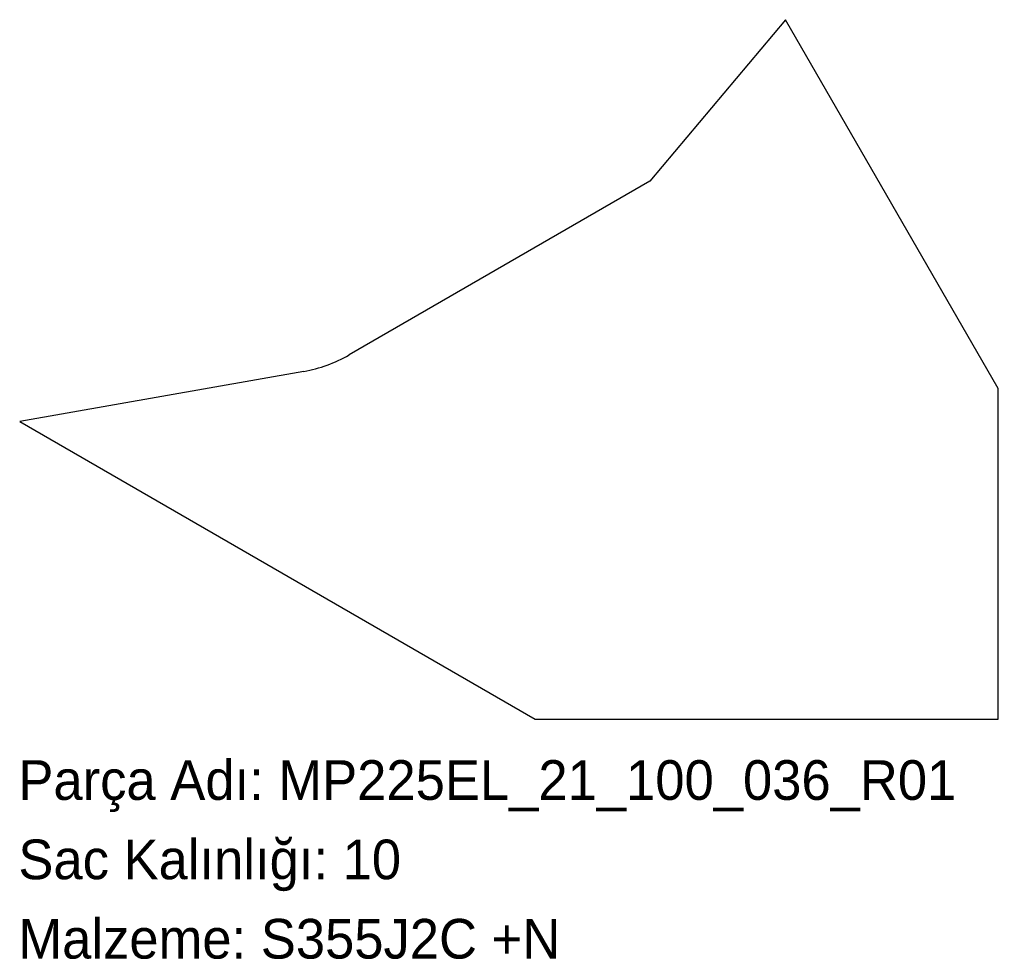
# Model space of a CAD drawing. Header units: millimetres. Extents: x 0 to 298, y -72 to 212.
import ezdxf

# ---------------------------------------------------------------- set-up
doc = ezdxf.new("R2010")
doc.units = ezdxf.units.MM
doc.linetypes.add('SLD-Katı', pattern=[0])
doc.linetypes.add('SLD-Sürekli', pattern=[0])
doc.layers.add('METIN', color=96, linetype='SLD-Katı')
doc.styles.add('SLDTEXTSTYLE0', font='ARIAL.TTF', dxfattribs={"width": 0.948, "bigfont": 'bigfont'})
doc.styles.add('SLDTEXTSTYLE1', font='ARIAL.TTF', dxfattribs={"width": 0.948})

msp = doc.modelspace()

# ---------------------------------------------------------------- linework, layer by layer
at = {"color": 7, "linetype": 'SLD-Sürekli', "lineweight": 25}
for p, q in [((231.92, 211.89), (190.93, 163.03)), ((296.28, 100.4), (231.92, 211.89)), ((190.93, 163.03), (99.99, 110.53)), ((86.29, 105.54), (0.4, 90.4)), ((296.28, 0.4), (296.28, 100.4)), ((0.4, 90.4), (156.28, 0.4)), ((156.28, 0.4), (296.28, 0.4))]:
    msp.add_line(p, q, dxfattribs=at)
msp.add_arc((78.99, 146.91), 42, 280, 300, dxfattribs=at)

# ---------------------------------------------------------------- texts
at = {"layer": 'METIN', "char_height": 12, "attachment_point": 1}
for s, insert, style in [('Parça Adı: MP225EL_21_100_036_R01', (0, -12.03), 'SLDTEXTSTYLE0'), ('Sac Kalınlığı: 10', (0, -36.03), 'SLDTEXTSTYLE0'), ('Malzeme: S355J2C +N', (0, -60.03), 'SLDTEXTSTYLE1')]:
    msp.add_mtext(s, dxfattribs=dict(at, insert=insert, style=style))

doc.saveas('drawing.dxf')
